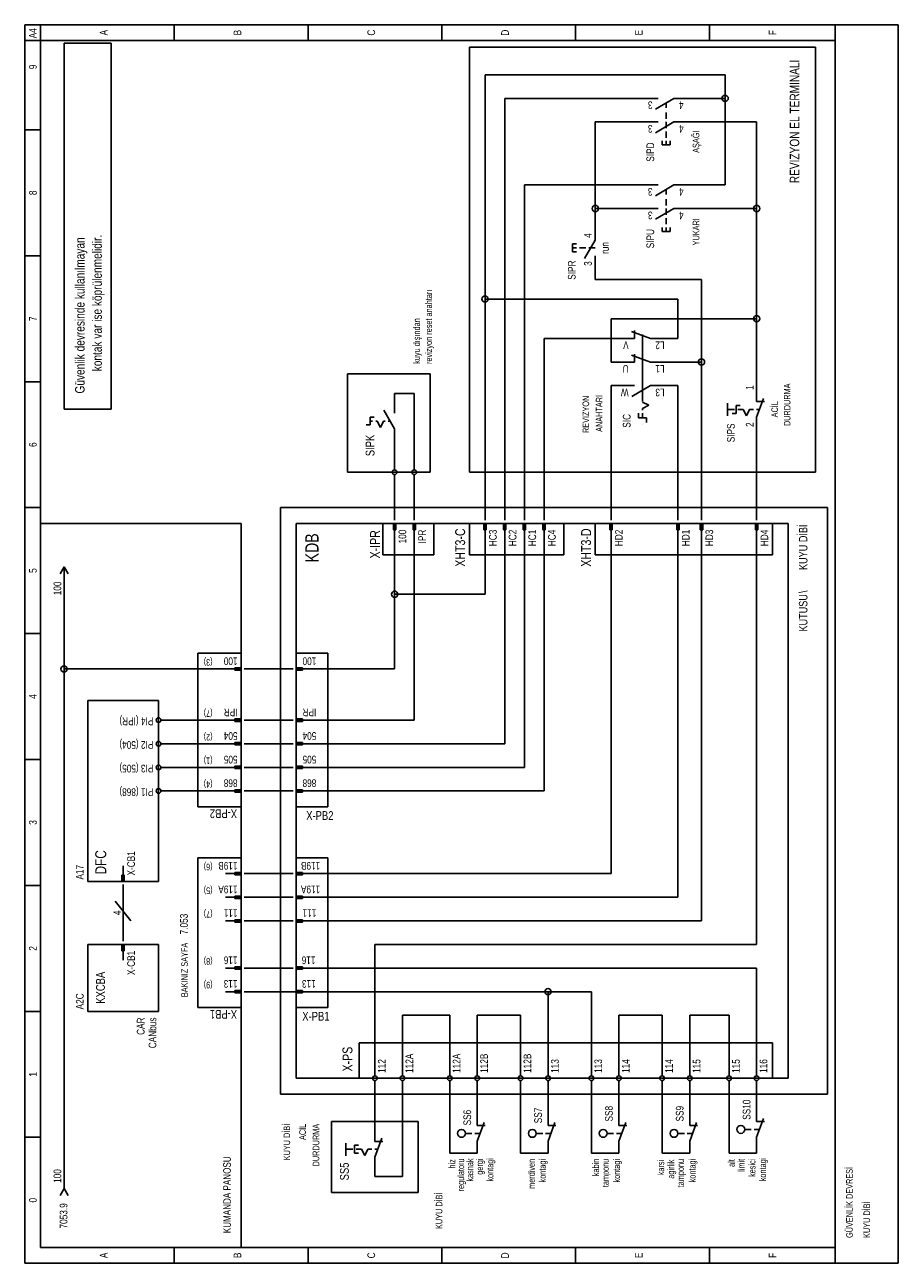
# Model space of a CAD drawing. Header units: centimetres. Extents: x 0 to 12476, y -30 to 2970.
# Tile 25 of 26: x 11088 to 11755, y 1022 to 1968. Entities that reach past the tile are written whole.
import ezdxf
from ezdxf.enums import TextEntityAlignment as Align

# ---------------------------------------------------------------- set-up
doc = ezdxf.new("R2010")
doc.units = ezdxf.units.CM
doc.layers.add('ASN-ELEKTRIK', color=3, linetype='Continuous')
doc.layers.add('ASN-ELEKTRIK-YAZI', color=4, linetype='Continuous')

msp = doc.modelspace()

# ---------------------------------------------------------------- linework, layer by layer
at = {"layer": 'ASN-ELEKTRIK'}
for p, q in [((11088.04, 1022.32), (11088.04, 1968.08)), ((11088.04, 1968.08), (11755.2, 1968.08)), ((11100.06, 1034.34), (11100.06, 1968.08)), ((11202.24, 1968.08), (11202.24, 1956.05)), ((11304.42, 1968.08), (11304.42, 1956.05)), ((11406.6, 1968.08), (11406.6, 1956.05)), ((11508.78, 1956.05), (11508.78, 1968.08)), ((11610.95, 1956.05), (11610.95, 1968.08)), ((11707.12, 1022.32), (11707.12, 1968.08)), ((11755.2, 1968.08), (11755.2, 1022.32)), ((11088.04, 1956.05), (11707.12, 1956.05)), ((11118.09, 1674.46), (11118.09, 1953.95)), ((11118.09, 1953.95), (11154.16, 1953.95)), ((11154.16, 1953.95), (11154.16, 1674.46)), ((11427.63, 1626.37), (11427.63, 1950.94)), ((11427.63, 1950.94), (11692.09, 1950.94)), ((11692.09, 1950.94), (11692.09, 1626.37)), ((11622.97, 1929.9), (11439.65, 1929.9)), ((11439.65, 1758.6), (11439.65, 1929.9)), ((11622.97, 1911.87), (11622.97, 1929.9)), ((11454.68, 1593.32), (11454.68, 1911.87)), ((11565.87, 1911.87), (11454.68, 1911.87)), ((11571.89, 1911.87), (11565.87, 1911.87)), ((11583.91, 1911.87), (11569.69, 1903.66)), ((11583.91, 1911.87), (11589.92, 1911.87)), ((11622.97, 1911.87), (11589.92, 1911.87)), ((11622.97, 1845.76), (11622.97, 1911.87)), ((11577.9, 1904.66), (11577.9, 1908.4)), ((11577.9, 1896.24), (11577.9, 1901.05)), ((11523.8, 1893.84), (11565.87, 1893.84)), ((11523.8, 1827.73), (11523.8, 1893.84)), ((11571.89, 1893.84), (11565.87, 1893.84)), ((11583.91, 1893.84), (11569.69, 1885.63)), ((11577.9, 1889.03), (11577.9, 1893.84)), ((11583.91, 1893.84), (11589.92, 1893.84)), ((11589.92, 1893.84), (11647.02, 1893.84)), ((11647.02, 1827.73), (11647.02, 1893.84)), ((11100.06, 1887.83), (11088.04, 1887.83)), ((11577.9, 1881.82), (11577.9, 1886.63)), ((11574.89, 1876.41), (11574.89, 1879.42)), ((11574.89, 1876.41), (11580.9, 1876.41)), ((11577.9, 1876.41), (11577.9, 1879.42)), ((11580.9, 1876.41), (11580.9, 1879.42)), ((11565.87, 1845.76), (11469.71, 1845.76)), ((11469.71, 1845.76), (11469.71, 1593.32)), ((11571.89, 1845.76), (11565.87, 1845.76)), ((11583.91, 1845.76), (11569.69, 1837.55)), ((11583.91, 1845.76), (11589.92, 1845.76)), ((11589.92, 1845.76), (11622.97, 1845.76)), ((11577.9, 1838.54), (11577.9, 1842.29)), ((11577.9, 1830.13), (11577.9, 1834.94)), ((11565.87, 1827.73), (11523.8, 1827.73)), ((11523.8, 1809.69), (11523.8, 1827.73)), ((11571.89, 1827.73), (11565.87, 1827.73)), ((11583.91, 1827.73), (11569.69, 1819.51)), ((11577.9, 1822.92), (11577.9, 1827.73)), ((11583.91, 1827.73), (11589.92, 1827.73)), ((11589.92, 1827.73), (11647.02, 1827.73)), ((11647.02, 1743.58), (11647.02, 1827.73)), ((11577.9, 1815.7), (11577.9, 1820.51)), ((11523.8, 1803.68), (11523.8, 1809.69)), ((11574.89, 1810.29), (11574.89, 1813.3)), ((11574.89, 1810.29), (11580.9, 1810.29)), ((11577.9, 1810.29), (11577.9, 1813.3)), ((11580.9, 1810.29), (11580.9, 1813.3)), ((11506.37, 1800.68), (11509.38, 1800.68)), ((11506.37, 1794.67), (11506.37, 1800.68)), ((11506.37, 1797.67), (11509.38, 1797.67)), ((11511.78, 1797.67), (11516.59, 1797.67)), ((11523.8, 1803.68), (11515.59, 1789.46)), ((11518.99, 1797.67), (11523.8, 1797.67)), ((11100.06, 1791.66), (11088.04, 1791.66)), ((11506.37, 1794.67), (11509.38, 1794.67)), ((11523.8, 1791.66), (11523.8, 1785.65)), ((11523.8, 1773.63), (11523.8, 1785.65)), ((11604.94, 1773.63), (11523.8, 1773.63)), ((11604.94, 1710.52), (11604.94, 1773.63)), ((11586.91, 1758.6), (11439.65, 1758.6)), ((11439.65, 1593.32), (11439.65, 1758.6)), ((11586.91, 1728.55), (11586.91, 1758.6)), ((11535.82, 1710.52), (11535.82, 1743.58)), ((11535.82, 1743.58), (11647.02, 1743.58)), ((11647.02, 1686.36), (11647.02, 1743.58)), ((11565.87, 1728.55), (11551.45, 1733.8)), ((11553.85, 1728.55), (11553.85, 1734.56)), ((11559.86, 1680.47), (11559.86, 1731.56)), ((11484.73, 1728.55), (11484.73, 1593.32)), ((11547.84, 1728.55), (11484.73, 1728.55)), ((11547.84, 1728.55), (11547.6, 1728.55)), ((11553.85, 1728.55), (11547.84, 1728.55)), ((11565.87, 1728.55), (11571.89, 1728.55)), ((11571.64, 1728.55), (11571.89, 1728.55)), ((11586.91, 1728.55), (11571.89, 1728.55)), ((11565.87, 1710.52), (11551.45, 1715.77)), ((11553.85, 1710.52), (11553.85, 1716.53)), ((11547.84, 1710.52), (11535.82, 1710.52)), ((11547.84, 1710.52), (11547.6, 1710.52)), ((11553.85, 1710.52), (11547.84, 1710.52)), ((11565.87, 1710.52), (11571.89, 1710.52)), ((11571.64, 1710.52), (11571.89, 1710.52)), ((11604.94, 1710.52), (11571.89, 1710.52)), ((11604.94, 1593.32), (11604.94, 1710.52)), ((11100.06, 1695.49), (11088.04, 1695.49)), ((11334.47, 1701.51), (11334.47, 1626.37)), ((11397.58, 1701.51), (11334.47, 1701.51)), ((11397.58, 1626.37), (11397.58, 1701.51)), ((11370.53, 1686.48), (11385.56, 1686.48)), ((11370.53, 1686.48), (11370.53, 1677.46)), ((11385.56, 1632.38), (11385.56, 1686.48)), ((11535.82, 1692.49), (11547.84, 1692.49)), ((11535.82, 1593.32), (11535.82, 1692.49)), ((11547.84, 1692.49), (11547.6, 1692.49)), ((11553.85, 1692.49), (11547.84, 1692.49)), ((11565.87, 1692.49), (11551.65, 1684.28)), ((11565.87, 1692.49), (11571.89, 1692.49)), ((11571.64, 1692.49), (11571.89, 1692.49)), ((11586.91, 1692.49), (11571.89, 1692.49)), ((11586.91, 1593.32), (11586.91, 1692.49)), ((11647.02, 1680.35), (11647.02, 1686.36)), ((11154.16, 1674.46), (11118.09, 1674.46)), ((11370.53, 1671.45), (11370.53, 1677.46)), ((11559.86, 1679.87), (11564.67, 1677.46)), ((11564.67, 1677.46), (11559.86, 1675.06)), ((11559.86, 1673.86), (11559.86, 1675.06)), ((11624.88, 1669.43), (11624.88, 1679.04)), ((11624.9, 1674.34), (11630.19, 1674.34)), ((11631.39, 1677.34), (11634.39, 1677.34)), ((11631.39, 1677.34), (11631.39, 1671.33)), ((11632.59, 1674.34), (11636.8, 1674.34)), ((11639.2, 1669.53), (11636.8, 1674.34)), ((11641.61, 1674.34), (11639.2, 1669.53)), ((11641.61, 1674.34), (11644.61, 1674.34)), ((11647.02, 1668.33), (11652.27, 1682.75)), ((11647.02, 1680.35), (11653.03, 1680.35)), ((11647.02, 1674.34), (11649.18, 1674.34)), ((11351.9, 1668.45), (11354.91, 1668.45)), ((11351.9, 1668.45), (11351.9, 1662.44)), ((11351.9, 1665.44), (11353.7, 1665.44)), ((11356.11, 1665.44), (11357.31, 1665.44)), ((11359.72, 1660.63), (11357.31, 1665.44)), ((11362.12, 1665.44), (11359.72, 1660.63)), ((11362.12, 1665.44), (11363.32, 1665.44)), ((11370.53, 1659.43), (11362.32, 1673.65)), ((11365.73, 1665.44), (11367.06, 1665.44)), ((11556.86, 1667.85), (11556.86, 1671.45)), ((11556.86, 1667.85), (11562.87, 1667.85)), ((11559.86, 1667.85), (11559.86, 1671.45)), ((11562.87, 1664.24), (11562.87, 1667.85)), ((11628.38, 1671.33), (11631.39, 1671.33)), ((11647.02, 1668.33), (11647.02, 1662.32)), ((11348.9, 1662.44), (11351.9, 1662.44)), ((11370.53, 1659.43), (11370.53, 1653.42)), ((11559.86, 1662.44), (11559.86, 1662.56)), ((11647.02, 1662.32), (11647.02, 1662.44)), ((11647.02, 1593.32), (11647.02, 1662.32)), ((11370.53, 1653.42), (11370.53, 1632.38)), ((11370.53, 1632.38), (11370.53, 1628.18)), ((11385.56, 1632.38), (11385.56, 1628.18)), ((11334.47, 1626.37), (11397.58, 1626.37)), ((11370.53, 1624.57), (11370.53, 1620.36)), ((11370.53, 1593.32), (11370.53, 1620.36)), ((11385.56, 1624.57), (11385.56, 1620.36)), ((11385.56, 1593.32), (11385.56, 1620.36)), ((11692.09, 1626.37), (11427.63, 1626.37)), ((11100.06, 1599.33), (11088.04, 1599.33)), ((11283.38, 1151.55), (11283.38, 1599.33)), ((11283.38, 1599.33), (11701.11, 1599.33)), ((11701.11, 1599.33), (11701.11, 1151.55)), ((11370.53, 1589.71), (11370.53, 1593.32)), ((11385.56, 1589.71), (11385.56, 1593.32)), ((11439.65, 1589.71), (11439.65, 1593.32)), ((11454.68, 1589.71), (11454.68, 1593.32)), ((11469.71, 1589.71), (11469.71, 1593.32)), ((11484.73, 1589.71), (11484.73, 1593.32)), ((11535.82, 1589.71), (11535.82, 1593.32)), ((11586.91, 1589.71), (11586.91, 1593.32)), ((11604.94, 1589.71), (11604.94, 1593.32)), ((11647.02, 1589.71), (11647.02, 1593.32)), ((11253.33, 1587.31), (11100.06, 1587.31)), ((11253.33, 1034.34), (11253.33, 1587.31)), ((11295.4, 1163.57), (11295.4, 1587.31)), ((11295.4, 1587.31), (11671.06, 1587.31)), ((11361.52, 1563.26), (11361.52, 1587.31)), ((11361.52, 1587.31), (11400.59, 1587.31)), ((11369.63, 1587.31), (11371.44, 1587.31)), ((11369.63, 1582.5), (11369.63, 1587.31)), ((11369.63, 1582.5), (11371.44, 1582.5)), ((11369.93, 1582.5), (11369.93, 1587.31)), ((11370.23, 1582.5), (11370.23, 1587.31)), ((11370.53, 1578.29), (11370.53, 1587.31)), ((11370.83, 1582.5), (11370.83, 1587.31)), ((11371.14, 1582.5), (11371.14, 1587.31)), ((11371.44, 1582.5), (11371.44, 1587.31)), ((11384.66, 1587.31), (11386.46, 1587.31)), ((11384.66, 1582.5), (11384.66, 1587.31)), ((11384.66, 1582.5), (11386.46, 1582.5)), ((11384.96, 1582.5), (11384.96, 1587.31)), ((11385.26, 1582.5), (11385.26, 1587.31)), ((11385.56, 1578.29), (11385.56, 1587.31)), ((11385.86, 1582.5), (11385.86, 1587.31)), ((11386.16, 1582.5), (11386.16, 1587.31)), ((11386.46, 1582.5), (11386.46, 1587.31)), ((11400.59, 1587.31), (11400.59, 1563.26)), ((11427.63, 1563.26), (11427.63, 1587.31)), ((11427.63, 1587.31), (11499.76, 1587.31)), ((11438.75, 1587.31), (11440.56, 1587.31)), ((11438.75, 1582.5), (11438.75, 1587.31)), ((11438.75, 1582.5), (11440.56, 1582.5)), ((11439.05, 1582.5), (11439.05, 1587.31)), ((11439.35, 1582.5), (11439.35, 1587.31)), ((11439.65, 1578.29), (11439.65, 1587.31)), ((11439.96, 1582.5), (11439.96, 1587.31)), ((11440.26, 1582.5), (11440.26, 1587.31)), ((11440.56, 1582.5), (11440.56, 1587.31)), ((11453.78, 1587.31), (11455.58, 1587.31)), ((11453.78, 1582.5), (11453.78, 1587.31)), ((11453.78, 1582.5), (11455.58, 1582.5)), ((11454.08, 1582.5), (11454.08, 1587.31)), ((11454.38, 1582.5), (11454.38, 1587.31)), ((11454.68, 1578.29), (11454.68, 1587.31)), ((11454.98, 1582.5), (11454.98, 1587.31)), ((11455.28, 1582.5), (11455.28, 1587.31)), ((11455.58, 1582.5), (11455.58, 1587.31)), ((11468.81, 1587.31), (11470.61, 1587.31)), ((11468.81, 1582.5), (11468.81, 1587.31)), ((11468.81, 1582.5), (11470.61, 1582.5)), ((11469.11, 1582.5), (11469.11, 1587.31)), ((11469.41, 1582.5), (11469.41, 1587.31)), ((11469.71, 1578.29), (11469.71, 1587.31)), ((11470.01, 1582.5), (11470.01, 1587.31)), ((11470.31, 1582.5), (11470.31, 1587.31)), ((11470.61, 1582.5), (11470.61, 1587.31)), ((11483.83, 1587.31), (11485.63, 1587.31)), ((11483.83, 1582.5), (11483.83, 1587.31)), ((11483.83, 1582.5), (11485.63, 1582.5)), ((11484.13, 1582.5), (11484.13, 1587.31)), ((11484.43, 1582.5), (11484.43, 1587.31)), ((11484.73, 1578.29), (11484.73, 1587.31)), ((11485.03, 1582.5), (11485.03, 1587.31)), ((11485.33, 1582.5), (11485.33, 1587.31)), ((11485.63, 1582.5), (11485.63, 1587.31)), ((11499.76, 1587.31), (11499.76, 1563.26)), ((11523.8, 1563.26), (11523.8, 1587.31)), ((11523.8, 1587.31), (11659.04, 1587.31)), ((11534.92, 1587.31), (11536.72, 1587.31)), ((11534.92, 1582.5), (11534.92, 1587.31)), ((11534.92, 1582.5), (11536.72, 1582.5)), ((11535.22, 1582.5), (11535.22, 1587.31)), ((11535.52, 1582.5), (11535.52, 1587.31)), ((11535.82, 1578.29), (11535.82, 1587.31)), ((11536.12, 1582.5), (11536.12, 1587.31)), ((11536.42, 1582.5), (11536.42, 1587.31)), ((11536.72, 1582.5), (11536.72, 1587.31)), ((11586.01, 1587.31), (11587.81, 1587.31)), ((11586.01, 1582.5), (11586.01, 1587.31)), ((11586.01, 1582.5), (11587.81, 1582.5)), ((11586.31, 1582.5), (11586.31, 1587.31)), ((11586.61, 1582.5), (11586.61, 1587.31)), ((11586.91, 1578.29), (11586.91, 1587.31)), ((11587.21, 1582.5), (11587.21, 1587.31)), ((11587.51, 1582.5), (11587.51, 1587.31)), ((11587.81, 1582.5), (11587.81, 1587.31)), ((11604.04, 1587.31), (11605.84, 1587.31)), ((11604.04, 1582.5), (11604.04, 1587.31)), ((11604.04, 1582.5), (11605.84, 1582.5)), ((11604.34, 1582.5), (11604.34, 1587.31)), ((11604.64, 1582.5), (11604.64, 1587.31)), ((11604.94, 1578.29), (11604.94, 1587.31)), ((11605.24, 1582.5), (11605.24, 1587.31)), ((11605.54, 1582.5), (11605.54, 1587.31)), ((11605.84, 1582.5), (11605.84, 1587.31)), ((11646.11, 1587.31), (11647.92, 1587.31)), ((11646.11, 1582.5), (11646.11, 1587.31)), ((11646.11, 1582.5), (11647.92, 1582.5)), ((11646.42, 1582.5), (11646.42, 1587.31)), ((11646.72, 1582.5), (11646.72, 1587.31)), ((11647.02, 1578.29), (11647.02, 1587.31)), ((11647.32, 1582.5), (11647.32, 1587.31)), ((11647.62, 1582.5), (11647.62, 1587.31)), ((11647.92, 1582.5), (11647.92, 1587.31)), ((11659.04, 1587.31), (11659.04, 1563.26)), ((11671.06, 1587.31), (11671.06, 1163.57)), ((11370.53, 1578.29), (11370.53, 1575.29)), ((11370.53, 1533.21), (11370.53, 1575.29)), ((11385.56, 1578.29), (11385.56, 1575.29)), ((11385.56, 1575.29), (11385.56, 1437.04)), ((11439.65, 1578.29), (11439.65, 1575.29)), ((11439.65, 1533.21), (11439.65, 1575.29)), ((11454.68, 1578.29), (11454.68, 1575.29)), ((11454.68, 1575.29), (11454.68, 1419.01)), ((11469.71, 1578.29), (11469.71, 1575.29)), ((11469.71, 1575.29), (11469.71, 1400.98)), ((11484.73, 1578.29), (11484.73, 1575.29)), ((11484.73, 1575.29), (11484.73, 1382.95)), ((11535.82, 1578.29), (11535.82, 1575.29)), ((11535.82, 1319.84), (11535.82, 1575.29)), ((11586.91, 1578.29), (11586.91, 1575.29)), ((11586.91, 1301.81), (11586.91, 1575.29)), ((11604.94, 1578.29), (11604.94, 1575.29)), ((11604.94, 1575.29), (11604.94, 1283.78)), ((11647.02, 1578.29), (11647.02, 1575.29)), ((11647.02, 1265.75), (11647.02, 1575.29)), ((11400.59, 1563.26), (11361.52, 1563.26)), ((11499.76, 1563.26), (11427.63, 1563.26)), ((11659.04, 1563.26), (11523.8, 1563.26)), ((11118.09, 1554.25), (11115.09, 1548.84)), ((11118.09, 1554.25), (11121.1, 1548.84)), ((11118.09, 1476.11), (11118.09, 1554.25)), ((11439.65, 1533.21), (11370.53, 1533.21)), ((11370.53, 1476.11), (11370.53, 1533.21)), ((11100.06, 1503.16), (11088.04, 1503.16)), ((11220.27, 1370.93), (11220.27, 1488.13)), ((11220.27, 1488.13), (11253.33, 1488.13)), ((11253.33, 1488.13), (11253.33, 1370.93)), ((11295.4, 1370.93), (11295.4, 1488.13)), ((11295.4, 1488.13), (11319.45, 1488.13)), ((11319.45, 1488.13), (11319.45, 1370.93)), ((11118.09, 1079.42), (11118.09, 1476.11)), ((11241.31, 1476.11), (11118.09, 1476.11)), ((11244.31, 1476.11), (11241.31, 1476.11)), ((11244.31, 1476.11), (11253.33, 1476.11)), ((11248.52, 1477.01), (11253.33, 1477.01)), ((11248.52, 1477.01), (11248.52, 1475.21)), ((11248.52, 1476.71), (11253.33, 1476.71)), ((11248.52, 1476.41), (11253.33, 1476.41)), ((11248.52, 1475.81), (11253.33, 1475.81)), ((11248.52, 1475.51), (11253.33, 1475.51)), ((11253.33, 1477.01), (11253.33, 1475.21)), ((11255.73, 1476.11), (11259.34, 1476.11)), ((11259.34, 1476.11), (11289.39, 1476.11)), ((11293, 1476.11), (11289.39, 1476.11)), ((11295.4, 1475.21), (11295.4, 1477.01)), ((11300.21, 1477.01), (11295.4, 1477.01)), ((11300.21, 1476.71), (11295.4, 1476.71)), ((11300.21, 1476.41), (11295.4, 1476.41)), ((11304.42, 1476.11), (11295.4, 1476.11)), ((11300.21, 1475.81), (11295.4, 1475.81)), ((11300.21, 1475.51), (11295.4, 1475.51)), ((11300.21, 1475.21), (11300.21, 1477.01)), ((11304.42, 1476.11), (11307.42, 1476.11)), ((11307.42, 1476.11), (11370.53, 1476.11)), ((11248.52, 1475.21), (11253.33, 1475.21)), ((11300.21, 1475.21), (11295.4, 1475.21)), ((11136.13, 1452.07), (11136.13, 1313.83)), ((11190.22, 1452.07), (11136.13, 1452.07)), ((11190.22, 1313.83), (11190.22, 1452.07)), ((11248.52, 1437.95), (11253.33, 1437.95)), ((11248.52, 1437.95), (11248.52, 1436.14)), ((11248.52, 1437.65), (11253.33, 1437.65)), ((11253.33, 1437.95), (11253.33, 1436.14)), ((11295.4, 1436.14), (11295.4, 1437.95)), ((11300.21, 1437.95), (11295.4, 1437.95)), ((11300.21, 1437.65), (11295.4, 1437.65)), ((11300.21, 1436.14), (11300.21, 1437.95)), ((11196.23, 1437.04), (11192.02, 1437.04)), ((11241.31, 1437.04), (11196.23, 1437.04)), ((11244.31, 1437.04), (11241.31, 1437.04)), ((11244.31, 1437.04), (11253.33, 1437.04)), ((11248.52, 1437.34), (11253.33, 1437.34)), ((11248.52, 1436.74), (11253.33, 1436.74)), ((11248.52, 1436.44), (11253.33, 1436.44)), ((11248.52, 1436.14), (11253.33, 1436.14)), ((11255.73, 1437.04), (11259.34, 1437.04)), ((11259.34, 1437.04), (11289.39, 1437.04)), ((11293, 1437.04), (11289.39, 1437.04)), ((11300.21, 1437.34), (11295.4, 1437.34)), ((11304.42, 1437.04), (11295.4, 1437.04)), ((11300.21, 1436.74), (11295.4, 1436.74)), ((11300.21, 1436.44), (11295.4, 1436.44)), ((11300.21, 1436.14), (11295.4, 1436.14)), ((11304.42, 1437.04), (11307.42, 1437.04)), ((11385.56, 1437.04), (11307.42, 1437.04)), ((11196.23, 1419.01), (11192.02, 1419.01)), ((11241.31, 1419.01), (11196.23, 1419.01)), ((11244.31, 1419.01), (11241.31, 1419.01)), ((11244.31, 1419.01), (11253.33, 1419.01)), ((11248.52, 1419.91), (11253.33, 1419.91)), ((11248.52, 1419.91), (11248.52, 1418.11)), ((11248.52, 1419.61), (11253.33, 1419.61)), ((11248.52, 1419.31), (11253.33, 1419.31)), ((11248.52, 1418.71), (11253.33, 1418.71)), ((11253.33, 1419.91), (11253.33, 1418.11)), ((11255.73, 1419.01), (11259.34, 1419.01)), ((11259.34, 1419.01), (11289.39, 1419.01)), ((11293, 1419.01), (11289.39, 1419.01)), ((11295.4, 1418.11), (11295.4, 1419.91)), ((11300.21, 1419.91), (11295.4, 1419.91)), ((11300.21, 1419.61), (11295.4, 1419.61)), ((11300.21, 1419.31), (11295.4, 1419.31)), ((11304.42, 1419.01), (11295.4, 1419.01)), ((11300.21, 1418.71), (11295.4, 1418.71)), ((11300.21, 1418.11), (11300.21, 1419.91)), ((11304.42, 1419.01), (11307.42, 1419.01)), ((11454.68, 1419.01), (11307.42, 1419.01)), ((11248.52, 1418.41), (11253.33, 1418.41)), ((11248.52, 1418.11), (11253.33, 1418.11)), ((11300.21, 1418.41), (11295.4, 1418.41)), ((11300.21, 1418.11), (11295.4, 1418.11)), ((11100.06, 1406.99), (11088.04, 1406.99)), ((11196.23, 1400.98), (11192.02, 1400.98)), ((11241.31, 1400.98), (11196.23, 1400.98)), ((11244.31, 1400.98), (11241.31, 1400.98)), ((11244.31, 1400.98), (11253.33, 1400.98)), ((11248.52, 1401.88), (11253.33, 1401.88)), ((11248.52, 1401.88), (11248.52, 1400.08)), ((11248.52, 1401.58), (11253.33, 1401.58)), ((11248.52, 1401.28), (11253.33, 1401.28)), ((11248.52, 1400.68), (11253.33, 1400.68)), ((11248.52, 1400.38), (11253.33, 1400.38)), ((11248.52, 1400.08), (11253.33, 1400.08)), ((11253.33, 1401.88), (11253.33, 1400.08)), ((11255.73, 1400.98), (11259.34, 1400.98)), ((11259.34, 1400.98), (11289.39, 1400.98)), ((11293, 1400.98), (11289.39, 1400.98)), ((11295.4, 1400.08), (11295.4, 1401.88)), ((11300.21, 1401.88), (11295.4, 1401.88)), ((11300.21, 1401.58), (11295.4, 1401.58)), ((11300.21, 1401.28), (11295.4, 1401.28)), ((11304.42, 1400.98), (11295.4, 1400.98)), ((11300.21, 1400.68), (11295.4, 1400.68)), ((11300.21, 1400.38), (11295.4, 1400.38)), ((11300.21, 1400.08), (11295.4, 1400.08)), ((11300.21, 1400.08), (11300.21, 1401.88)), ((11304.42, 1400.98), (11307.42, 1400.98)), ((11307.42, 1400.98), (11304.42, 1400.98)), ((11469.71, 1400.98), (11307.42, 1400.98)), ((11196.23, 1382.95), (11192.02, 1382.95)), ((11241.31, 1382.95), (11196.23, 1382.95)), ((11244.31, 1382.95), (11241.31, 1382.95)), ((11244.31, 1382.95), (11253.33, 1382.95)), ((11248.52, 1383.85), (11253.33, 1383.85)), ((11248.52, 1383.85), (11248.52, 1382.05)), ((11248.52, 1383.55), (11253.33, 1383.55)), ((11248.52, 1383.25), (11253.33, 1383.25)), ((11248.52, 1382.65), (11253.33, 1382.65)), ((11248.52, 1382.35), (11253.33, 1382.35)), ((11248.52, 1382.05), (11253.33, 1382.05)), ((11253.33, 1383.85), (11253.33, 1382.05)), ((11255.73, 1382.95), (11259.34, 1382.95)), ((11259.34, 1382.95), (11289.39, 1382.95)), ((11293, 1382.95), (11289.39, 1382.95)), ((11295.4, 1382.05), (11295.4, 1383.85)), ((11300.21, 1383.85), (11295.4, 1383.85)), ((11300.21, 1383.55), (11295.4, 1383.55)), ((11300.21, 1383.25), (11295.4, 1383.25)), ((11304.42, 1382.95), (11295.4, 1382.95)), ((11300.21, 1382.65), (11295.4, 1382.65)), ((11300.21, 1382.35), (11295.4, 1382.35)), ((11300.21, 1382.05), (11295.4, 1382.05)), ((11300.21, 1382.05), (11300.21, 1383.85)), ((11304.42, 1382.95), (11307.42, 1382.95)), ((11484.73, 1382.95), (11307.42, 1382.95)), ((11253.33, 1370.93), (11220.27, 1370.93)), ((11319.45, 1370.93), (11295.4, 1370.93)), ((11163.17, 1322.85), (11163.17, 1325.85)), ((11220.27, 1217.66), (11220.27, 1331.86)), ((11220.27, 1331.86), (11253.33, 1331.86)), ((11253.33, 1331.86), (11253.33, 1217.66)), ((11295.4, 1217.66), (11295.4, 1331.86)), ((11295.4, 1331.86), (11319.45, 1331.86)), ((11319.45, 1331.86), (11319.45, 1217.66)), ((11162.27, 1318.64), (11162.27, 1313.83)), ((11162.27, 1318.64), (11164.07, 1318.64)), ((11162.57, 1318.64), (11162.57, 1313.83)), ((11162.87, 1318.64), (11162.87, 1313.83)), ((11163.17, 1322.85), (11163.17, 1313.83)), ((11163.47, 1318.64), (11163.47, 1313.83)), ((11163.77, 1318.64), (11163.77, 1313.83)), ((11164.07, 1318.64), (11164.07, 1313.83)), ((11244.31, 1319.84), (11241.31, 1319.84)), ((11244.31, 1319.84), (11253.33, 1319.84)), ((11248.52, 1320.74), (11253.33, 1320.74)), ((11248.52, 1320.74), (11248.52, 1318.94)), ((11248.52, 1320.44), (11253.33, 1320.44)), ((11248.52, 1320.14), (11253.33, 1320.14)), ((11248.52, 1319.54), (11253.33, 1319.54)), ((11248.52, 1319.24), (11253.33, 1319.24)), ((11248.52, 1318.94), (11253.33, 1318.94)), ((11253.33, 1320.74), (11253.33, 1318.94)), ((11255.73, 1319.84), (11259.34, 1319.84)), ((11289.39, 1319.84), (11259.34, 1319.84)), ((11293, 1319.84), (11289.39, 1319.84)), ((11295.4, 1318.94), (11295.4, 1320.74)), ((11300.21, 1320.74), (11295.4, 1320.74)), ((11300.21, 1320.44), (11295.4, 1320.44)), ((11300.21, 1320.14), (11295.4, 1320.14)), ((11304.42, 1319.84), (11295.4, 1319.84)), ((11300.21, 1319.54), (11295.4, 1319.54)), ((11300.21, 1319.24), (11295.4, 1319.24)), ((11300.21, 1318.94), (11295.4, 1318.94)), ((11300.21, 1318.94), (11300.21, 1320.74)), ((11304.42, 1319.84), (11307.42, 1319.84)), ((11535.82, 1319.84), (11307.42, 1319.84)), ((11100.06, 1310.82), (11088.04, 1310.82)), ((11136.13, 1313.83), (11190.22, 1313.83)), ((11162.27, 1313.83), (11164.07, 1313.83)), ((11163.17, 1311.43), (11163.17, 1307.82)), ((11163.17, 1271.76), (11163.17, 1307.82)), ((11157.16, 1298.8), (11169.18, 1283.78)), ((11244.31, 1301.81), (11241.31, 1301.81)), ((11244.31, 1301.81), (11253.33, 1301.81)), ((11248.52, 1302.71), (11253.33, 1302.71)), ((11248.52, 1302.71), (11248.52, 1300.91)), ((11248.52, 1302.41), (11253.33, 1302.41)), ((11248.52, 1302.11), (11253.33, 1302.11)), ((11248.52, 1301.51), (11253.33, 1301.51)), ((11248.52, 1301.21), (11253.33, 1301.21)), ((11248.52, 1300.91), (11253.33, 1300.91)), ((11253.33, 1302.71), (11253.33, 1300.91)), ((11255.73, 1301.81), (11259.34, 1301.81)), ((11289.39, 1301.81), (11259.34, 1301.81)), ((11293, 1301.81), (11289.39, 1301.81)), ((11295.4, 1300.91), (11295.4, 1302.71)), ((11300.21, 1302.71), (11295.4, 1302.71)), ((11300.21, 1302.41), (11295.4, 1302.41)), ((11300.21, 1302.11), (11295.4, 1302.11)), ((11304.42, 1301.81), (11295.4, 1301.81)), ((11300.21, 1301.51), (11295.4, 1301.51)), ((11300.21, 1301.21), (11295.4, 1301.21)), ((11300.21, 1300.91), (11295.4, 1300.91)), ((11300.21, 1300.91), (11300.21, 1302.71)), ((11304.42, 1301.81), (11307.42, 1301.81)), ((11586.91, 1301.81), (11307.42, 1301.81)), ((11244.31, 1283.78), (11241.31, 1283.78)), ((11244.31, 1283.78), (11253.33, 1283.78)), ((11248.52, 1284.68), (11253.33, 1284.68)), ((11248.52, 1284.68), (11248.52, 1282.88)), ((11248.52, 1284.38), (11253.33, 1284.38)), ((11248.52, 1284.08), (11253.33, 1284.08)), ((11248.52, 1283.48), (11253.33, 1283.48)), ((11248.52, 1283.18), (11253.33, 1283.18)), ((11248.52, 1282.88), (11253.33, 1282.88)), ((11253.33, 1284.68), (11253.33, 1282.88)), ((11255.73, 1283.78), (11259.34, 1283.78)), ((11289.39, 1283.78), (11259.34, 1283.78)), ((11293, 1283.78), (11289.39, 1283.78)), ((11295.4, 1282.88), (11295.4, 1284.68)), ((11300.21, 1284.68), (11295.4, 1284.68)), ((11300.21, 1284.38), (11295.4, 1284.38)), ((11300.21, 1284.08), (11295.4, 1284.08)), ((11304.42, 1283.78), (11295.4, 1283.78)), ((11300.21, 1283.48), (11295.4, 1283.48)), ((11300.21, 1283.18), (11295.4, 1283.18)), ((11300.21, 1282.88), (11295.4, 1282.88)), ((11300.21, 1282.88), (11300.21, 1284.68)), ((11304.42, 1283.78), (11307.42, 1283.78)), ((11604.94, 1283.78), (11307.42, 1283.78)), ((11163.17, 1268.15), (11163.17, 1271.76)), ((11136.13, 1265.75), (11136.13, 1214.66)), ((11190.22, 1265.75), (11136.13, 1265.75)), ((11164.07, 1265.75), (11162.27, 1265.75)), ((11162.27, 1260.94), (11162.27, 1265.75)), ((11164.07, 1260.94), (11162.27, 1260.94)), ((11162.57, 1260.94), (11162.57, 1265.75)), ((11162.87, 1260.94), (11162.87, 1265.75)), ((11163.17, 1256.73), (11163.17, 1265.75)), ((11163.47, 1260.94), (11163.47, 1265.75)), ((11163.77, 1260.94), (11163.77, 1265.75)), ((11164.07, 1260.94), (11164.07, 1265.75)), ((11190.22, 1214.66), (11190.22, 1265.75)), ((11355.51, 1169.58), (11355.51, 1265.75)), ((11355.51, 1265.75), (11647.02, 1265.75)), ((11163.17, 1256.73), (11163.17, 1253.72)), ((11248.52, 1248.62), (11253.33, 1248.62)), ((11248.52, 1248.62), (11248.52, 1246.81)), ((11253.33, 1248.62), (11253.33, 1246.81)), ((11295.4, 1246.81), (11295.4, 1248.62)), ((11300.21, 1248.62), (11295.4, 1248.62)), ((11300.21, 1246.81), (11300.21, 1248.62)), ((11244.31, 1247.71), (11241.31, 1247.71)), ((11244.31, 1247.71), (11253.33, 1247.71)), ((11248.52, 1248.32), (11253.33, 1248.32)), ((11248.52, 1248.01), (11253.33, 1248.01)), ((11248.52, 1247.41), (11253.33, 1247.41)), ((11248.52, 1247.11), (11253.33, 1247.11)), ((11248.52, 1246.81), (11253.33, 1246.81)), ((11255.73, 1247.71), (11259.34, 1247.71)), ((11289.39, 1247.71), (11259.34, 1247.71)), ((11293, 1247.71), (11289.39, 1247.71)), ((11300.21, 1248.32), (11295.4, 1248.32)), ((11300.21, 1248.01), (11295.4, 1248.01)), ((11304.42, 1247.71), (11295.4, 1247.71)), ((11300.21, 1247.41), (11295.4, 1247.41)), ((11300.21, 1247.11), (11295.4, 1247.11)), ((11300.21, 1246.81), (11295.4, 1246.81)), ((11304.42, 1247.71), (11307.42, 1247.71)), ((11647.02, 1247.71), (11307.42, 1247.71)), ((11647.02, 1169.58), (11647.02, 1247.71)), ((11244.31, 1229.68), (11241.31, 1229.68)), ((11244.31, 1229.68), (11253.33, 1229.68)), ((11248.52, 1230.58), (11253.33, 1230.58)), ((11248.52, 1230.58), (11248.52, 1228.78)), ((11248.52, 1230.28), (11253.33, 1230.28)), ((11248.52, 1229.98), (11253.33, 1229.98)), ((11253.33, 1230.58), (11253.33, 1228.78)), ((11255.73, 1229.68), (11259.34, 1229.68)), ((11289.39, 1229.68), (11259.34, 1229.68)), ((11293, 1229.68), (11289.39, 1229.68)), ((11487.74, 1229.68), (11289.39, 1229.68)), ((11295.4, 1228.78), (11295.4, 1230.58)), ((11300.21, 1230.58), (11295.4, 1230.58)), ((11300.21, 1230.28), (11295.4, 1230.28)), ((11300.21, 1229.98), (11295.4, 1229.98)), ((11304.42, 1229.68), (11295.4, 1229.68)), ((11300.21, 1228.78), (11300.21, 1230.58)), ((11304.42, 1229.68), (11307.42, 1229.68)), ((11487.74, 1169.58), (11487.74, 1229.68)), ((11520.8, 1229.68), (11487.74, 1229.68)), ((11520.8, 1169.58), (11520.8, 1229.68)), ((11248.52, 1229.38), (11253.33, 1229.38)), ((11248.52, 1229.08), (11253.33, 1229.08)), ((11248.52, 1228.78), (11253.33, 1228.78)), ((11300.21, 1229.38), (11295.4, 1229.38)), ((11300.21, 1229.08), (11295.4, 1229.08)), ((11300.21, 1228.78), (11295.4, 1228.78)), ((11100.06, 1214.66), (11088.04, 1214.66)), ((11136.13, 1214.66), (11190.22, 1214.66)), ((11253.33, 1217.66), (11220.27, 1217.66)), ((11319.45, 1217.66), (11295.4, 1217.66)), ((11376.54, 1169.58), (11376.54, 1211.65)), ((11412.61, 1211.65), (11376.54, 1211.65)), ((11412.61, 1169.58), (11412.61, 1211.65)), ((11433.64, 1211.65), (11466.7, 1211.65)), ((11433.64, 1169.58), (11433.64, 1211.65)), ((11466.7, 1211.65), (11466.7, 1169.58)), ((11541.83, 1169.58), (11541.83, 1211.65)), ((11541.83, 1211.65), (11574.89, 1211.65)), ((11574.89, 1211.65), (11574.89, 1169.58)), ((11595.93, 1169.58), (11595.93, 1211.65)), ((11595.93, 1211.65), (11625.98, 1211.65)), ((11625.98, 1211.65), (11625.98, 1169.58)), ((11343.49, 1163.57), (11343.49, 1190.61)), ((11343.49, 1190.61), (11659.04, 1190.61)), ((11659.04, 1190.61), (11659.04, 1163.57)), ((11295.4, 1163.57), (11671.06, 1163.57)), ((11355.51, 1165.37), (11355.51, 1169.58)), ((11376.54, 1165.37), (11376.54, 1169.58)), ((11412.61, 1165.37), (11412.61, 1169.58)), ((11433.64, 1165.37), (11433.64, 1169.58)), ((11466.7, 1165.37), (11466.7, 1169.58)), ((11487.74, 1165.37), (11487.74, 1169.58)), ((11520.8, 1165.37), (11520.8, 1169.58)), ((11541.83, 1165.37), (11541.83, 1169.58)), ((11574.89, 1165.37), (11574.89, 1169.58)), ((11595.93, 1165.37), (11595.93, 1169.58)), ((11625.98, 1165.37), (11625.98, 1169.58)), ((11647.02, 1165.37), (11647.02, 1169.58)), ((11355.51, 1157.56), (11355.51, 1161.76)), ((11355.51, 1121.37), (11355.51, 1157.56)), ((11376.54, 1157.56), (11376.54, 1161.76)), ((11376.54, 1157.56), (11376.54, 1088.44)), ((11412.61, 1157.56), (11412.61, 1161.76)), ((11412.61, 1106.47), (11412.61, 1157.56)), ((11433.64, 1157.56), (11433.64, 1161.76)), ((11433.64, 1133.52), (11433.64, 1157.56)), ((11466.7, 1157.56), (11466.7, 1161.76)), ((11466.7, 1106.47), (11466.7, 1157.56)), ((11487.74, 1157.56), (11487.74, 1161.76)), ((11487.74, 1133.52), (11487.74, 1157.56)), ((11520.8, 1157.56), (11520.8, 1161.76)), ((11520.8, 1157.56), (11520.8, 1106.47)), ((11541.83, 1157.56), (11541.83, 1161.76)), ((11541.83, 1157.56), (11541.83, 1133.52)), ((11574.89, 1157.56), (11574.89, 1161.76)), ((11574.89, 1157.56), (11574.89, 1106.47)), ((11595.93, 1157.56), (11595.93, 1161.76)), ((11595.93, 1157.56), (11595.93, 1133.52)), ((11625.98, 1157.56), (11625.98, 1161.76)), ((11625.98, 1157.56), (11625.98, 1106.47)), ((11647.02, 1157.56), (11647.02, 1161.76)), ((11647.02, 1136.52), (11647.02, 1157.56)), ((11701.11, 1151.55), (11283.38, 1151.55)), ((11647.02, 1130.51), (11647.02, 1136.52)), ((11322.45, 1076.42), (11322.45, 1130.51)), ((11322.45, 1130.51), (11388.57, 1130.51)), ((11388.57, 1130.51), (11388.57, 1076.42)), ((11433.64, 1127.5), (11433.64, 1133.52)), ((11433.64, 1115.48), (11438.89, 1129.91)), ((11433.64, 1127.5), (11439.65, 1127.5)), ((11487.74, 1127.5), (11487.74, 1133.52)), ((11487.74, 1115.48), (11492.99, 1129.91)), ((11487.74, 1127.5), (11493.75, 1127.5)), ((11541.83, 1127.5), (11541.83, 1133.52)), ((11541.83, 1115.48), (11547.08, 1129.91)), ((11541.83, 1127.5), (11547.84, 1127.5)), ((11595.93, 1127.5), (11595.93, 1133.52)), ((11595.93, 1115.48), (11601.18, 1129.91)), ((11595.93, 1127.5), (11601.94, 1127.5)), ((11647.02, 1118.49), (11652.27, 1132.91)), ((11647.02, 1130.51), (11653.03, 1130.51)), ((11100.06, 1118.49), (11088.04, 1118.49)), ((11355.51, 1115.36), (11355.51, 1121.37)), ((11355.51, 1103.34), (11360.76, 1117.77)), ((11424.63, 1121.49), (11429.58, 1121.49)), ((11431.72, 1121.49), (11435.83, 1121.49)), ((11478.73, 1121.49), (11483.67, 1121.49)), ((11485.82, 1121.49), (11489.93, 1121.49)), ((11532.82, 1121.49), (11537.77, 1121.49)), ((11539.91, 1121.49), (11544.02, 1121.49)), ((11586.92, 1121.49), (11591.86, 1121.49)), ((11594, 1121.49), (11598.11, 1121.49)), ((11638, 1124.5), (11642.95, 1124.5)), ((11645.09, 1124.5), (11649.2, 1124.5)), ((11647.02, 1118.49), (11647.02, 1112.48)), ((11333.37, 1104.44), (11333.37, 1114.06)), ((11333.39, 1109.35), (11338.68, 1109.35)), ((11339.88, 1112.36), (11342.89, 1112.36)), ((11339.88, 1112.36), (11339.88, 1106.35)), ((11341.08, 1109.35), (11345.29, 1109.35)), ((11347.69, 1104.54), (11345.29, 1109.35)), ((11350.1, 1109.35), (11347.69, 1104.54)), ((11350.1, 1109.35), (11353.1, 1109.35)), ((11355.51, 1115.36), (11361.52, 1115.36)), ((11355.51, 1109.35), (11357.67, 1109.35)), ((11433.64, 1115.48), (11433.64, 1109.47)), ((11433.64, 1106.47), (11433.64, 1109.47)), ((11487.74, 1115.48), (11487.74, 1109.47)), ((11487.74, 1106.47), (11487.74, 1109.47)), ((11541.83, 1115.48), (11541.83, 1109.47)), ((11541.83, 1106.47), (11541.83, 1112.48)), ((11595.93, 1115.48), (11595.93, 1109.47)), ((11595.93, 1106.47), (11595.93, 1115.48)), ((11647.02, 1106.47), (11647.02, 1115.48)), ((11339.88, 1106.35), (11342.89, 1106.35)), ((11355.51, 1103.34), (11355.51, 1097.33)), ((11355.51, 1097.33), (11355.51, 1097.45)), ((11355.51, 1088.44), (11355.51, 1097.33)), ((11412.61, 1106.47), (11433.64, 1106.47)), ((11466.7, 1106.47), (11487.74, 1106.47)), ((11541.83, 1106.47), (11520.8, 1106.47)), ((11595.93, 1106.47), (11574.89, 1106.47)), ((11647.02, 1106.47), (11625.98, 1106.47)), ((11376.54, 1088.44), (11355.51, 1088.44)), ((11118.09, 1079.42), (11115.09, 1074.01)), ((11118.09, 1079.42), (11121.1, 1074.01)), ((11388.57, 1076.42), (11322.45, 1076.42)), ((11100.06, 1034.34), (11707.12, 1034.34)), ((11202.24, 1034.34), (11202.24, 1022.32)), ((11304.42, 1034.34), (11304.42, 1022.32)), ((11406.6, 1034.34), (11406.6, 1022.32)), ((11508.78, 1022.32), (11508.78, 1034.34)), ((11610.95, 1022.32), (11610.95, 1034.34)), ((11707.12, 1022.32), (11707.12, 1034.34)), ((11755.2, 1022.32), (11088.04, 1022.32)), ((11725.15, 1022.32), (11755.2, 1022.32))]:
    msp.add_line(p, q, dxfattribs=at)
for centre, radius in [((11622.97, 1911.87), 2.4), ((11523.8, 1827.73), 2.4), ((11647.02, 1827.73), 2.4), ((11439.65, 1758.6), 2.4), ((11647.02, 1743.58), 2.4), ((11604.94, 1710.52), 2.4), ((11370.53, 1626.37), 1.8), ((11385.56, 1626.37), 1.8), ((11370.53, 1533.21), 2.4), ((11118.09, 1476.11), 2.4), ((11190.22, 1437.04), 1.8), ((11190.22, 1419.01), 1.8), ((11190.22, 1400.98), 1.8), ((11190.22, 1382.95), 1.8), ((11487.74, 1229.68), 2.4), ((11355.51, 1163.57), 1.8), ((11376.54, 1163.57), 1.8), ((11412.61, 1163.57), 1.8), ((11433.64, 1163.57), 1.8), ((11466.7, 1163.57), 1.8), ((11487.74, 1163.57), 1.8), ((11520.8, 1163.57), 1.8), ((11541.83, 1163.57), 1.8), ((11574.89, 1163.57), 1.8), ((11595.93, 1163.57), 1.8), ((11625.98, 1163.57), 1.8), ((11647.02, 1163.57), 1.8), ((11635, 1124.5), 3.01), ((11421.62, 1121.49), 3.01), ((11475.72, 1121.49), 3.01), ((11529.81, 1121.49), 3.01), ((11583.91, 1121.49), 3.01)]:
    msp.add_circle(centre, radius, dxfattribs=at)

# ---------------------------------------------------------------- texts
at = {"layer": 'ASN-ELEKTRIK-YAZI', "width": 0.8}
for s, height, rotation, p in [('A4', 5.89, 90, (11097.18, 1957.74)), ('3', 5.89, 180, (11567.56, 1909.59)), ('3', 5.89, 180, (11567.56, 1891.56)), ('3', 5.89, 180, (11567.56, 1843.47)), ('3', 5.89, 180, (11567.56, 1825.44)), ('Güvenlik devresinde kullanılmayan', 7.2126, 90, (11133.72, 1686.48)), ('kontak var ise köprülenmelidir.', 7.2126, 90, (11146.89, 1703.5)), ('run', 5.89, 90, (11534.14, 1793.09)), ('3', 5.89, 90, (11521.16, 1783.97)), ('revizyon reset anahtarı', 5.0488, 90, (11399.1, 1709.03)), ('kuyu dışından', 5.0488, 90, (11389.89, 1709.2)), ('V', 5.89, 180, (11549.29, 1726.27)), ('U', 5.89, 180, (11549.29, 1708.24)), ('W', 5.89, 180, (11549.29, 1690.21)), ('1', 5.89, 90, (11644.73, 1689.24)), ('100', 5.89, 180, (11250.57, 1485.01)), ('PI4 (IPR)', 5.89, 180, (11186.25, 1439.09)), ('IPR', 5.89, 180, (11250.57, 1445.94)), ('PI2 (504)', 5.89, 180, (11186.25, 1421.06)), ('504', 5.89, 180, (11250.57, 1427.91)), ('505', 5.89, 180, (11250.57, 1409.88)), ('PI3 (505)', 5.89, 180, (11186.25, 1403.03)), ('868', 5.89, 180, (11250.57, 1391.85)), ('PI1 (868)', 5.89, 180, (11186.25, 1384.99)), ('X-PB2', 6.732, 180, (11250.2, 1369.01)), ('DFC', 8.415, 90, (11150.31, 1319.24)), ('X-CB1', 5.89, 90, (11172.19, 1318.4)), ('A17', 5.89, 90, (11133, 1315.33)), ('119B', 5.89, 180, (11250.57, 1328.74)), ('119A', 5.89, 180, (11250.57, 1310.7)), ('4', 5.89, 90, (11161.49, 1288.21)), ('7.053', 5.89, 90, (11212.58, 1273.44)), ('111', 5.89, 180, (11250.57, 1292.67)), ('116', 5.89, 180, (11250.57, 1256.61)), ('113', 5.89, 180, (11250.57, 1238.58)), ('A2C', 5.89, 90, (11133, 1216.16)), ('X-PB1', 6.732, 180, (11250.2, 1215.74)), ('X-PS', 7.573, 90, (11338.32, 1168.74)), ('112A', 5.89, 90, (11384.72, 1167.65)), ('112A', 5.89, 90, (11420.78, 1167.65)), ('112B', 5.89, 90, (11441.82, 1167.65)), ('112B', 5.89, 90, (11474.88, 1167.65)), ('112', 5.89, 90, (11363.68, 1167.65)), ('113', 5.89, 90, (11495.91, 1167.65)), ('113', 5.89, 90, (11528.97, 1167.65)), ('114', 5.89, 90, (11550.01, 1167.65)), ('114', 5.89, 90, (11583.06, 1167.65)), ('115', 5.89, 90, (11604.1, 1167.65)), ('115', 5.89, 90, (11634.15, 1167.65)), ('116', 5.89, 90, (11655.19, 1167.65)), ('SS7', 5.89, 90, (11483.05, 1129.19)), ('KUMANDA PANOSU', 5.7701, 90, (11245.4, 1045.28)), ('GÜVENLİK DEVRESİ', 5.0488, 90, (11720.46, 1041.63)), ('100', 5.89, 90, (11115.93, 1083.66)), ('KUYU DİBİ', 5.049, 90, (11733.69, 1041.63))]:
    msp.add_text(s, height=height, rotation=rotation, dxfattribs=at).set_placement(p)
for s, height, p in [('A', 5.89, (11151.27, 1962.07)), ('B', 5.89, (11253.45, 1962.07)), ('C', 5.89, (11355.63, 1962.07)), ('D', 5.89, (11457.81, 1962.07)), ('E', 5.89, (11559.98, 1962.07)), ('F', 5.89, (11662.16, 1962.07)), ('9', 5.89, (11097.18, 1935.91)), ('AŞAĞI', 5.049, (11603.26, 1878.81)), ('8', 5.89, (11097.18, 1839.75)), ('YUKARI', 5.049, (11603.32, 1810)), ('7', 5.89, (11097.18, 1743.58)), ('DURDURMA', 5.049, (11672.88, 1677.87)), ('ACİL', 5.049, (11663.36, 1674.46)), ('SIPS', 5.89, (11630.31, 1656.43)), ('6', 5.89, (11097.18, 1647.41)), ('SIPK', 6.732, (11355.15, 1646.81)), ('5', 5.89, (11097.18, 1551.24)), ('4', 5.89, (11097.18, 1455.08)), ('3', 5.89, (11097.18, 1358.91)), ('2', 5.89, (11097.18, 1262.74)), ('KXCBA', 6.732, (11149.23, 1232.69)), ('1', 5.89, (11097.18, 1166.57)), ('SS10', 5.89, (11642.33, 1139.53)), ('SS6', 5.89, (11428.96, 1133.52)), ('SS8', 5.89, (11537.14, 1136.52)), ('SS9', 5.89, (11591.24, 1136.52)), ('SS5', 6.732, (11335.55, 1092.4)), ('0', 5.89, (11097.18, 1070.41)), ('A', 5.89, (11151.27, 1028.33)), ('B', 5.89, (11253.45, 1028.33)), ('C', 5.89, (11355.63, 1028.33)), ('D', 5.89, (11457.81, 1028.33)), ('E', 5.89, (11559.98, 1028.33)), ('F', 5.89, (11662.16, 1028.33))]:
    msp.add_text(s, height=height, rotation=90, dxfattribs=at).set_placement(p, align=Align.CENTER)
for s, height, rotation, p in [('REVIZYON EL TERMINALI', 7.2126, 90, (11679.59, 1941.44)), ('4', 5.89, 180, (11587.75, 1909.59)), ('4', 5.89, 180, (11587.75, 1891.56)), ('SIPD', 5.89, 90, (11568.76, 1878.21)), ('4', 5.89, 180, (11587.75, 1843.47)), ('4', 5.89, 180, (11587.75, 1825.44)), ('4', 5.89, 90, (11521.16, 1808.85)), ('SIPU', 5.89, 90, (11568.76, 1812.1)), ('SIPR', 5.89, 90, (11508.78, 1788.06)), ('L2', 5.89, 180, (11569.72, 1726.27)), ('L1', 5.89, 180, (11569.72, 1708.24)), ('REVIZYON', 5.049, 90, (11519.11, 1684.8)), ('ANAHTARI', 5.049, 90, (11529.27, 1685.39)), ('L3', 5.89, 180, (11569.72, 1690.21)), ('SIC', 5.89, 90, (11550.73, 1670.85)), ('2', 5.89, 90, (11644.73, 1664.48)), ('X-IPR', 7.573, 90, (11359.35, 1582.14)), ('100', 5.89, 90, (11379.43, 1582.5)), ('IPR', 5.89, 90, (11394.46, 1582.5)), ('XHT3-C', 7.573, 90, (11424.39, 1583.46)), ('HC3', 5.89, 90, (11448.55, 1582.5)), ('HC2', 5.89, 90, (11463.58, 1582.5)), ('HC1', 5.89, 90, (11478.6, 1582.5)), ('HC4', 5.89, 90, (11493.63, 1582.5)), ('XHT3-D', 7.573, 90, (11520.56, 1583.46)), ('HD2', 5.89, 90, (11544.72, 1582.5)), ('HD1', 5.89, 90, (11595.81, 1582.5)), ('HD3', 5.89, 90, (11613.84, 1582.5)), ('HD4', 5.89, 90, (11655.91, 1582.5)), ('KUYU DİBİ', 6.491, 90, (11685.84, 1586.46)), ('KDB', 10.098, 90, (11312.47, 1579.73)), ('100', 5.89, 90, (11115.93, 1542.91)), ('\\', 6.49, 90, (11685.84, 1536.04)), ('KUTUSU', 6.491, 90, (11685.84, 1533.28)), ('(3)', 5.049, 180, (11224.72, 1483.69)), ('100', 5.89, 180, (11300.21, 1485.01)), ('(7)', 5.049, 180, (11224.72, 1444.62)), ('IPR', 5.89, 180, (11300.21, 1445.94)), ('(2)', 5.049, 180, (11224.72, 1426.59)), ('504', 5.89, 180, (11300.21, 1427.91)), ('(1)', 5.049, 180, (11224.72, 1408.55)), ('505', 5.89, 180, (11300.21, 1409.88)), ('(4)', 5.049, 180, (11224.72, 1390.52)), ('868', 5.89, 180, (11300.21, 1391.85)), ('(6)', 5.049, 180, (11224.72, 1327.41)), ('119B', 5.89, 180, (11299.01, 1328.74)), ('(5)', 5.049, 180, (11224.72, 1309.38)), ('119A', 5.89, 180, (11299.01, 1310.7)), ('(7)', 5.049, 180, (11224.72, 1291.35)), ('111', 5.89, 180, (11300.21, 1292.67)), ('X-CB1', 5.89, 90, (11172.19, 1260.94)), ('BAKINIZ SAYFA', 5.0488, 90, (11212.58, 1267.07)), ('(8)', 5.049, 180, (11224.72, 1255.29)), ('116', 5.89, 180, (11299.61, 1256.61)), ('(9)', 5.049, 180, (11224.72, 1237.26)), ('113', 5.89, 180, (11299.79, 1238.58)), ('CAR', 5.89, 90, (11179.52, 1209.97)), ('CANbus', 5.89, 90, (11188.54, 1209.97)), ('KUYU DİBİ', 5.049, 90, (11290.72, 1128.83)), ('ACİL', 5.049, 90, (11302.74, 1128.83)), ('DURDURMA', 5.049, 90, (11313, 1128.78)), ('hiz', 5.049, 90, (11416.94, 1101.78)), ('regulatoru', 5.049, 90, (11423.65, 1102.31)), ('kasnak', 5.049, 90, (11430.56, 1102.33)), ('gergi', 5.049, 90, (11437.99, 1102.33)), ('kontagi', 5.049, 90, (11446, 1102.63)), ('merdiven', 5.049, 90, (11477.64, 1102.03)), ('kontagi', 5.049, 90, (11485.95, 1102.01)), ('kabin', 5.049, 90, (11526.69, 1102.13)), ('tamponu', 5.049, 90, (11534.11, 1102.13)), ('kontagi', 5.049, 90, (11542.69, 1101.95)), ('karsi', 5.049, 90, (11576.42, 1101.24)), ('agirlik', 5.049, 90, (11584.1, 1101.47)), ('tamponu', 5.049, 90, (11591.47, 1101.96)), ('kontagi', 5.049, 90, (11600.38, 1102.07)), ('alt', 5.049, 90, (11630.31, 1101.78)), ('limit', 5.049, 90, (11637.82, 1102.06)), ('kesici', 5.049, 90, (11646.14, 1102.16)), ('kontagi', 5.049, 90, (11654.16, 1102.92)), ('KUYU DİBİ', 5.049, 90, (11407.04, 1076.36)), ('7053.9', 5.89, 90, (11120.62, 1068.09))]:
    msp.add_text(s, height=height, rotation=rotation, dxfattribs=at).set_placement(p, align=Align.RIGHT)
for s, p in [('X-PB2', (11313.43, 1360.83)), ('X-PB1', (11310.43, 1207.56))]:
    msp.add_text(s, height=6.732, dxfattribs=at).set_placement(p, align=Align.CENTER)

doc.saveas('drawing.dxf')
